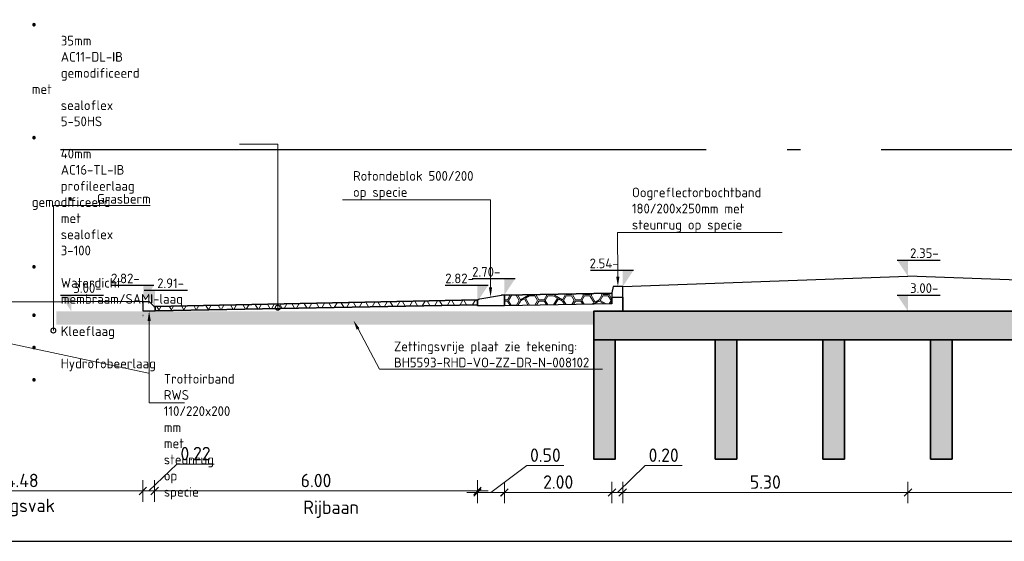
# Model space of a CAD drawing. Header units: millimetres. Extents: x 115999 to 116291, y 477119 to 477297.
# Tile 2 of 45: x 116019 to 116037, y 477121 to 477131. Entities that reach past the tile are written whole.
import ezdxf
from ezdxf import colors
from ezdxf.entities.mleader import LeaderData, LeaderLine
from ezdxf.math import Vec2, Vec3

# ---------------------------------------------------------------- set-up
doc = ezdxf.new("R2010")
doc.units = ezdxf.units.MM
doc.linetypes.add('AL-NAP_LIJN', pattern=[15.25, 12, -1.5, 0.25, -1.5])
doc.layers.get('Defpoints').update_dxf_attribs({"lineweight": 25})
for name, color, linetype, lineweight in [('N-WE-OG-BEBOUWING-GD', 7, 'Continuous', 35), ('N-WE-VH-VERHARDING_ASFALT-AD', 252, 'Continuous', 18), ('N-WE-VH-VERHARDING_ASFALT-G', 252, 'Continuous', 35), ('N-WE-VH-VERHARDING_BASALTVERHARDING-AD', 7, 'Continuous', 18), ('N-WE-VH-VERHARDING_BETON-AD', 252, 'Continuous', 18), ('X-XX-AL-AANPIJLING-M', 7, 'Continuous', 18), ('X-XX-AL-DETAIL1-G', 7, 'Continuous', 18), ('X-XX-AL-DETAIL1-GD', 7, 'Continuous', 25), ('X-XX-AL-NAP-GD', 7, 'AL-NAP_LIJN', 25), ('X-XX-AL-PEILMAAT-SD', 7, 'Continuous', 25), ('X-XX-AL-VERWIJZING-T18', 7, 'Continuous', 18)]:
    doc.layers.add(name, color=color, linetype=linetype, lineweight=lineweight)
doc.styles.add('NLCS-ISO', font='txt')
doc.styles.add('NLCS-ISO-ANNOTATIEF-T18', font='txt', dxfattribs={"height": 1.8})
doc.styles.add('NLCS-ISO-ANNOTATIEF-T25', font='txt', dxfattribs={"height": 2.5})
doc.dimstyles.new('NLCS-ANNOTATIEF-T25-SCHRAP_L2_H1', dxfattribs={"dimtxt": 2.5, "dimasz": 1.4, "dimexe": 2, "dimexo": 2, "dimgap": 0.7, "dimtad": 1, "dimzin": 0, "dimdsep": 46, "dimtxsty": 'NLCS-ISO-ANNOTATIEF-T25', "dimblk": 'OBLIQUE', "dimcen": 0, "dimdle": 2, "dimclrd": 256, "dimclre": 256, "dimclrt": 256, "dimadec": 1, "dimazin": 0, "dimtfac": 1, "dimtdec": 3, "dimtofl": 0, "dimtmove": 0, "dimatfit": 3, "dimldrblk": 'OBLIQUE', "dimfxl": 2, "dimfxlon": 1, "dimtfillclr": 256, "dimtolj": 1, "dimtzin": 0, "dimlwd": -1, "dimlwe": -1, "dimarcsym": 0})

# ---------------------------------------------------------------- blocks, each defined once
blk = doc.blocks.new('_DotSmall')
at = {"color": 0, "linetype": 'ByBlock', "const_width": 0.5}
blk.add_lwpolyline([(-0.0625, 0, 1), (0.0625, 0, 1)], format="xyb", close=True, dxfattribs=at)
blk = doc.blocks.new('_Oblique')
at = {"color": 0, "linetype": 'ByBlock', "lineweight": -2}
blk.add_line((-0.5, -0.5), (0.5, 0.5), dxfattribs=at)
blk = doc.blocks.new('*D59')
at = {"layer": 'Defpoints', "color": 0, "transparency": 16777216}
for p in [(116016.6907881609, 477126.084925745), (116021.1707881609, 477125.8303424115), (116021.1707881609, 477121.9764925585)]:
    blk.add_point(p, dxfattribs=at)
at = {"layer": 'X-XX-AL-AANPIJLING-M', "transparency": 16777216}
for p, q in [((116016.6907881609, 477122.1764925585), (116016.6907881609, 477121.7764925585)), ((116021.1707881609, 477122.1764925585), (116021.1707881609, 477121.7764925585)), ((116016.4907881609, 477121.9764925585), (116021.3707881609, 477121.9764925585))]:
    blk.add_line(p, q, dxfattribs=at)
at = {"layer": 'X-XX-AL-AANPIJLING-M', "transparency": 16777216, "xscale": 0.14, "yscale": 0.14, "zscale": 0.14, "rotation": 180}
blk.add_blockref('_Oblique', (116016.6907881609, 477121.9764925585), dxfattribs=at)
at = {"layer": 'X-XX-AL-AANPIJLING-M', "transparency": 16777216, "xscale": 0.14, "yscale": 0.14, "zscale": 0.14}
blk.add_blockref('_Oblique', (116021.1707881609, 477121.9764925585), dxfattribs=at)
at = {"layer": 'X-XX-AL-AANPIJLING-M', "transparency": 16777216, "insert": (116018.9307881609, 477122.1714925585), "char_height": 0.25, "attachment_point": 5, "style": 'NLCS-ISO-ANNOTATIEF-T25'}
blk.add_mtext('\\A1;4.48', dxfattribs=at)
blk = doc.blocks.new('*D60')
at = {"layer": 'Defpoints', "color": 0, "transparency": 16777216}
for p in [(116021.1712115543, 477125.830765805), (116021.3912115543, 477125.830765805), (116021.3912115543, 477121.9769159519)]:
    blk.add_point(p, dxfattribs=at)
at = {"layer": 'X-XX-AL-AANPIJLING-M', "transparency": 16777216}
for p, q in [((116021.2812115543, 477121.9769159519), (116021.8062115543, 477122.4769159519)), ((116021.8062115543, 477122.4769159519), (116022.4962115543, 477122.4769159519)), ((116021.1712115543, 477122.1769159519), (116021.1712115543, 477121.7769159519)), ((116021.3912115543, 477122.1769159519), (116021.3912115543, 477121.7769159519)), ((116020.9712115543, 477121.9769159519), (116021.5912115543, 477121.9769159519))]:
    blk.add_line(p, q, dxfattribs=at)
at = {"layer": 'X-XX-AL-AANPIJLING-M', "transparency": 16777216, "xscale": 0.14, "yscale": 0.14, "zscale": 0.14, "rotation": 180}
blk.add_blockref('_Oblique', (116021.1712115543, 477121.9769159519), dxfattribs=at)
at = {"layer": 'X-XX-AL-AANPIJLING-M', "transparency": 16777216, "xscale": 0.14, "yscale": 0.14, "zscale": 0.14}
blk.add_blockref('_Oblique', (116021.3912115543, 477121.9769159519), dxfattribs=at)
at = {"layer": 'X-XX-AL-AANPIJLING-M', "transparency": 16777216, "insert": (116022.1512115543, 477122.6719159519), "char_height": 0.25, "attachment_point": 5, "style": 'NLCS-ISO-ANNOTATIEF-T25'}
blk.add_mtext('\\A1;0.22', dxfattribs=at)
blk = doc.blocks.new('SAL-PEILMAAT_INFRACAD_H01-SOD')
blk.add_line((-2, 3), (6, 3))
blk.add_solid([(-2, 3), (0, 3), (0, 0)])
at = {"style": 'NLCS-ISO'}
blk.add_attdef('...', (0.3999999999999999, 3.399999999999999), '', height=1.8, dxfattribs=at)
blk = doc.blocks.new('*D174')
at = {"layer": 'Defpoints', "color": 0, "transparency": 16777216}
for p in [(116035.3900896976, 477126.1776951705), (116040.6900896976, 477126.2089451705), (116035.3900896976, 477121.9473668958)]:
    blk.add_point(p, dxfattribs=at)
at = {"layer": 'X-XX-AL-AANPIJLING-M', "transparency": 16777216}
for p, q in [((116035.3900896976, 477122.1473668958), (116035.3900896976, 477121.7473668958)), ((116040.6900896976, 477122.1473668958), (116040.6900896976, 477121.7473668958)), ((116040.8900896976, 477121.9473668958), (116035.1900896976, 477121.9473668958))]:
    blk.add_line(p, q, dxfattribs=at)
at = {"layer": 'X-XX-AL-AANPIJLING-M', "transparency": 16777216, "xscale": 0.14, "yscale": 0.14, "zscale": 0.14, "rotation": 180}
blk.add_blockref('_Oblique', (116035.3900896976, 477121.9473668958), dxfattribs=at)
at = {"layer": 'X-XX-AL-AANPIJLING-M', "transparency": 16777216, "xscale": 0.14, "yscale": 0.14, "zscale": 0.14}
blk.add_blockref('_Oblique', (116040.6900896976, 477121.9473668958), dxfattribs=at)
at = {"layer": 'X-XX-AL-AANPIJLING-M', "transparency": 16777216, "insert": (116038.0400896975, 477122.1423668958), "char_height": 0.25, "attachment_point": 5, "style": 'NLCS-ISO-ANNOTATIEF-T25'}
blk.add_mtext('\\A1;5.30', dxfattribs=at)
blk = doc.blocks.new('*D209')
at = {"layer": 'Defpoints', "color": 0, "transparency": 16777216}
for p in [(116022.0147999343, 477125.9068190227), (116027.3247999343, 477123.9862703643), (116022.0147999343, 477121.4042462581)]:
    blk.add_point(p, dxfattribs=at)
at = {"layer": 'X-XX-AL-AANPIJLING-M', "transparency": 16777216, "insert": (116024.6697999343, 477121.6367462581), "char_height": 0.25, "attachment_point": 5, "style": 'NLCS-ISO-ANNOTATIEF-T25'}
blk.add_mtext('\\A1;Rijbaan', dxfattribs=at)
blk = doc.blocks.new('_None')
blk = doc.blocks.new('*D210')
at = {"layer": 'Defpoints', "color": 0, "transparency": 16777216}
for p in [(116029.8900896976, 477126.1776951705), (116027.8909693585, 477125.8783175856), (116029.8900896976, 477121.9473668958)]:
    blk.add_point(p, dxfattribs=at)
at = {"layer": 'X-XX-AL-AANPIJLING-M', "transparency": 16777216}
for p, q in [((116027.8909693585, 477122.1473668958), (116027.8909693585, 477121.7473668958)), ((116029.8900896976, 477122.1473668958), (116029.8900896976, 477121.7473668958)), ((116027.6909693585, 477121.9473668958), (116030.0900896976, 477121.9473668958))]:
    blk.add_line(p, q, dxfattribs=at)
at = {"layer": 'X-XX-AL-AANPIJLING-M', "transparency": 16777216, "xscale": 0.14, "yscale": 0.14, "zscale": 0.14, "rotation": 180}
blk.add_blockref('_Oblique', (116027.8909693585, 477121.9473668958), dxfattribs=at)
at = {"layer": 'X-XX-AL-AANPIJLING-M', "transparency": 16777216, "xscale": 0.14, "yscale": 0.14, "zscale": 0.14}
blk.add_blockref('_Oblique', (116029.8900896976, 477121.9473668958), dxfattribs=at)
at = {"layer": 'X-XX-AL-AANPIJLING-M', "transparency": 16777216, "insert": (116028.890529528, 477122.1423668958), "char_height": 0.25, "attachment_point": 5, "style": 'NLCS-ISO-ANNOTATIEF-T25'}
blk.add_mtext('\\A1;2.00', dxfattribs=at)
blk = doc.blocks.new('*D211')
at = {"layer": 'Defpoints', "color": 0, "transparency": 16777216}
for p in [(116029.8900896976, 477126.3289451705), (116030.0900896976, 477126.2089451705), (116030.0900896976, 477121.9473668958)]:
    blk.add_point(p, dxfattribs=at)
at = {"layer": 'X-XX-AL-AANPIJLING-M', "transparency": 16777216}
for p, q in [((116029.9900896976, 477121.9473668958), (116030.5050896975, 477122.4473668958)), ((116030.5050896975, 477122.4473668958), (116031.1950896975, 477122.4473668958)), ((116029.8900896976, 477122.1473668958), (116029.8900896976, 477121.7473668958)), ((116030.0900896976, 477122.1473668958), (116030.0900896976, 477121.7473668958)), ((116029.6900896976, 477121.9473668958), (116030.2900896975, 477121.9473668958))]:
    blk.add_line(p, q, dxfattribs=at)
at = {"layer": 'X-XX-AL-AANPIJLING-M', "transparency": 16777216, "xscale": 0.14, "yscale": 0.14, "zscale": 0.14, "rotation": 180}
blk.add_blockref('_Oblique', (116029.8900896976, 477121.9473668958), dxfattribs=at)
at = {"layer": 'X-XX-AL-AANPIJLING-M', "transparency": 16777216, "xscale": 0.14, "yscale": 0.14, "zscale": 0.14}
blk.add_blockref('_Oblique', (116030.0900896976, 477121.9473668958), dxfattribs=at)
at = {"layer": 'X-XX-AL-AANPIJLING-M', "transparency": 16777216, "insert": (116030.8500896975, 477122.6423668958), "char_height": 0.25, "attachment_point": 5, "style": 'NLCS-ISO-ANNOTATIEF-T25'}
blk.add_mtext('\\A1;0.20', dxfattribs=at)
blk = doc.blocks.new('*D212')
at = {"layer": 'Defpoints', "color": 0, "transparency": 16777216}
for p in [(116027.390513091, 477125.9776951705), (116027.8925961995, 477125.9776951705), (116027.8925961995, 477121.9473668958)]:
    blk.add_point(p, dxfattribs=at)
at = {"layer": 'X-XX-AL-AANPIJLING-M', "transparency": 16777216}
for p, q in [((116027.6415546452, 477121.9473668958), (116028.3075961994, 477122.4473668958)), ((116028.3075961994, 477122.4473668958), (116028.9975961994, 477122.4473668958)), ((116027.390513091, 477122.1473668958), (116027.390513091, 477121.7473668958)), ((116027.8925961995, 477122.1473668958), (116027.8925961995, 477121.7473668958)), ((116027.190513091, 477121.9473668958), (116028.0925961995, 477121.9473668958))]:
    blk.add_line(p, q, dxfattribs=at)
at = {"layer": 'X-XX-AL-AANPIJLING-M', "transparency": 16777216, "xscale": 0.14, "yscale": 0.14, "zscale": 0.14, "rotation": 180}
blk.add_blockref('_Oblique', (116027.390513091, 477121.9473668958), dxfattribs=at)
at = {"layer": 'X-XX-AL-AANPIJLING-M', "transparency": 16777216, "xscale": 0.14, "yscale": 0.14, "zscale": 0.14}
blk.add_blockref('_Oblique', (116027.8925961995, 477121.9473668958), dxfattribs=at)
at = {"layer": 'X-XX-AL-AANPIJLING-M', "transparency": 16777216, "insert": (116028.6525961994, 477122.6423668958), "char_height": 0.25, "attachment_point": 5, "style": 'NLCS-ISO-ANNOTATIEF-T25'}
blk.add_mtext('\\A1;0.50', dxfattribs=at)
blk = doc.blocks.new('*D213')
at = {"layer": 'Defpoints', "color": 0, "transparency": 16777216}
for p in [(116021.1712115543, 477125.8303424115), (116021.3912115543, 477125.8303424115), (116021.3912115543, 477121.9764925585)]:
    blk.add_point(p, dxfattribs=at)
at = {"layer": 'X-XX-AL-AANPIJLING-M', "transparency": 16777216}
for p, q in [((116021.2812115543, 477121.9764925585), (116021.8062115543, 477122.4764925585)), ((116021.8062115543, 477122.4764925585), (116022.4962115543, 477122.4764925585)), ((116021.1712115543, 477122.1764925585), (116021.1712115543, 477121.7764925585)), ((116021.3912115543, 477122.1764925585), (116021.3912115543, 477121.7764925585)), ((116020.9712115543, 477121.9764925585), (116021.5912115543, 477121.9764925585))]:
    blk.add_line(p, q, dxfattribs=at)
at = {"layer": 'X-XX-AL-AANPIJLING-M', "transparency": 16777216, "xscale": 0.14, "yscale": 0.14, "zscale": 0.14, "rotation": 180}
blk.add_blockref('_Oblique', (116021.1712115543, 477121.9764925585), dxfattribs=at)
at = {"layer": 'X-XX-AL-AANPIJLING-M', "transparency": 16777216, "xscale": 0.14, "yscale": 0.14, "zscale": 0.14}
blk.add_blockref('_Oblique', (116021.3912115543, 477121.9764925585), dxfattribs=at)
at = {"layer": 'X-XX-AL-AANPIJLING-M', "transparency": 16777216, "insert": (116022.1512115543, 477122.6714925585), "char_height": 0.25, "attachment_point": 5, "style": 'NLCS-ISO-ANNOTATIEF-T25'}
blk.add_mtext('\\A1;0.22', dxfattribs=at)
blk = doc.blocks.new('*D214')
at = {"layer": 'Defpoints', "color": 0, "transparency": 16777216}
for p in [(116021.3912115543, 477125.9074432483), (116027.390513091, 477125.7854354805), (116027.390513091, 477121.9764925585)]:
    blk.add_point(p, dxfattribs=at)
at = {"layer": 'X-XX-AL-AANPIJLING-M', "transparency": 16777216}
for p, q in [((116021.3912115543, 477122.1764925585), (116021.3912115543, 477121.7764925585)), ((116027.390513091, 477122.1764925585), (116027.390513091, 477121.7764925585)), ((116021.1912115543, 477121.9764925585), (116027.590513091, 477121.9764925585))]:
    blk.add_line(p, q, dxfattribs=at)
at = {"layer": 'X-XX-AL-AANPIJLING-M', "transparency": 16777216, "xscale": 0.14, "yscale": 0.14, "zscale": 0.14, "rotation": 180}
blk.add_blockref('_Oblique', (116021.3912115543, 477121.9764925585), dxfattribs=at)
at = {"layer": 'X-XX-AL-AANPIJLING-M', "transparency": 16777216, "xscale": 0.14, "yscale": 0.14, "zscale": 0.14}
blk.add_blockref('_Oblique', (116027.390513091, 477121.9764925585), dxfattribs=at)
at = {"layer": 'X-XX-AL-AANPIJLING-M', "transparency": 16777216, "insert": (116024.3908623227, 477122.1714925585), "char_height": 0.25, "attachment_point": 5, "style": 'NLCS-ISO-ANNOTATIEF-T25'}
blk.add_mtext('\\A1;6.00', dxfattribs=at)
blk = doc.blocks.new('*D215')
at = {"layer": 'Defpoints', "color": 0, "transparency": 16777216}
for p in [(116030.0900896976, 477126.2089451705), (116035.3900896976, 477126.1776951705), (116035.3900896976, 477121.9473668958)]:
    blk.add_point(p, dxfattribs=at)
at = {"layer": 'X-XX-AL-AANPIJLING-M', "transparency": 16777216}
for p, q in [((116030.0900896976, 477122.1473668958), (116030.0900896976, 477121.7473668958)), ((116035.3900896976, 477122.1473668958), (116035.3900896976, 477121.7473668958)), ((116029.8900896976, 477121.9473668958), (116035.5900896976, 477121.9473668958))]:
    blk.add_line(p, q, dxfattribs=at)
at = {"layer": 'X-XX-AL-AANPIJLING-M', "transparency": 16777216, "xscale": 0.14, "yscale": 0.14, "zscale": 0.14, "rotation": 180}
blk.add_blockref('_Oblique', (116030.0900896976, 477121.9473668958), dxfattribs=at)
at = {"layer": 'X-XX-AL-AANPIJLING-M', "transparency": 16777216, "xscale": 0.14, "yscale": 0.14, "zscale": 0.14}
blk.add_blockref('_Oblique', (116035.3900896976, 477121.9473668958), dxfattribs=at)
at = {"layer": 'X-XX-AL-AANPIJLING-M', "transparency": 16777216, "insert": (116032.7400896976, 477122.1423668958), "char_height": 0.25, "attachment_point": 5, "style": 'NLCS-ISO-ANNOTATIEF-T25'}
blk.add_mtext('\\A1;5.30', dxfattribs=at)
blk = doc.blocks.new('*D216')
at = {"layer": 'Defpoints', "color": 0, "transparency": 16777216}
for p in [(116021.0943167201, 477125.9402984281), (116015.7843167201, 477124.0197497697), (116021.0943167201, 477121.4377256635)]:
    blk.add_point(p, dxfattribs=at)
at = {"layer": 'X-XX-AL-AANPIJLING-M', "transparency": 16777216, "insert": (116018.4393167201, 477121.6702256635), "char_height": 0.25, "attachment_point": 5, "style": 'NLCS-ISO-ANNOTATIEF-T25'}
blk.add_mtext('\\A1;Beplantingsvak', dxfattribs=at)

msp = doc.modelspace()

# ---------------------------------------------------------------- hatches: boundary and pattern name
at = {"layer": 'N-WE-VH-VERHARDING_ASFALT-AD'}
h = msp.add_hatch(dxfattribs=at)
h.set_pattern_fill('AVH-ASFALT', color=256, scale=0.2, pattern_type=2)
h.set_pattern_definition([(59.99999999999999, (116029.20686078, 477120.3420323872), (-0.1732050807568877, 0.1), []), (120, (116029.20686078, 477120.3420323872), (-0.1732050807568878, -0.09999999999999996), [])])
h.paths.add_polyline_path([(116021.3925821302, 477125.3227157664), (116027.3925175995, 477125.4412772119), (116027.3907881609, 477125.5278282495), (116021.3925821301, 477125.4078511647)])
at = {"layer": 'N-WE-VH-VERHARDING_BASALTVERHARDING-AD'}
h = msp.add_hatch(dxfattribs=at)
h.set_pattern_fill('AVH-BASALT-SO', color=256, pattern_type=2)
h.set_pattern_definition([(120, (116030.3824956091, 477120.6994728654), (-0.3407668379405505, 0.1967454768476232), [0.1, -1.26306]), (300.0000000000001, (116030.3528756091, 477120.7978428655), (0.3407668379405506, -0.1967454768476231), [0.1, -1.26306]), (329.9999999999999, (116030.8436456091, 477120.4909628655), (0.3407650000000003, 0.5902222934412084), [0.08660000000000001, -0.02354, 0.08660000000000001, -0.19674]), (150, (116031.0140256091, 477120.4161228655), (-0.340765, -0.5902222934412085), [0.17321, -0.22028]), (120, (116031.0640256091, 477120.5027328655), (-0.1703809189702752, 0.09836840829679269), [0.1, -1.26306]), (300.0000000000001, (116031.0344056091, 477120.6011028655), (0.1703809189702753, -0.09836840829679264), [0.1, -1.26306]), (0, (116029.3805856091, 477120.5145028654), (1.0223, 0.19674), [0.1, -0.58153, 0.1, -1.94459]), (0, (116029.3805856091, 477120.4909628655), (1.0223, 0.19674), [0.1, -0.58153, 0.1, -1.94459]), (0, (116029.7213456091, 477120.3177528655), (1.0223, 0.19674), [0.1, -2.62612]), (0, (116029.7213456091, 477120.2942228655), (1.0223, 0.19674), [0.1, -2.62612]), (0, (116029.8917356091, 477120.4161228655), (0.17038, -0.09837000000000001), [0.1, -1.26306]), (0, (116029.8917356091, 477120.3925928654), (0.17038, -0.09837000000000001), [0.1, -1.26306]), (59.99999999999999, (116030.5028756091, 477120.7112428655), (0.1703831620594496, 0.6885922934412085), [0.1, -0.58153]), (240, (116030.5732656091, 477120.7860728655), (-0.1703831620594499, -0.6885922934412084), [0.1, -0.58153]), (59.99999999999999, (116029.6713456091, 477120.6011028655), (-0.5111423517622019, 0.6885954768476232), [0.15, -0.19077]), (59.99999999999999, (116029.6509656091, 477120.6128728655), (-0.5111423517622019, 0.6885954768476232), [0.15, -0.19077]), (59.99999999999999, (116030.1621156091, 477120.7112428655), (-0.3407623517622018, 0.9837022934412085), [0.15, -0.19077, 0.1, -0.24077]), (59.99999999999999, (116030.1824956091, 477120.6994728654), (-0.3407623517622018, 0.9837022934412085), [0.15, -0.19077, 0.1, -0.24077]), (0, (116030.0621156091, 477120.7112428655), (1.0223, 0.19674), [0.1, -1.26306]), (0, (116030.0621156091, 477120.6877028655), (1.0223, 0.19674), [0.1, -1.26306]), (300.0000000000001, (116030.1824956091, 477120.6994728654), (0.3407668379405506, -0.1967454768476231), [0.1, -1.26306]), (120, (116030.2121156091, 477120.6011028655), (-0.3407668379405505, 0.1967454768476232), [0.1, -1.26306]), (240, (116029.8917356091, 477120.5893328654), (0.1703786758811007, -0.4918554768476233), [0.1, -0.58153]), (59.99999999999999, (116029.8213456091, 477120.5145028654), (-0.1703786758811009, 0.4918554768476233), [0.1, -0.58153]), (300.0000000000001, (116030.1824956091, 477121.2896928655), (-0.3407681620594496, 0.9837077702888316), [0.1, -2.28536, 0.1, -0.24077]), (120, (116030.2121156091, 477121.1913228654), (0.3407681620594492, -0.9837077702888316), [0.1, -0.24077, 0.1, -2.28536]), (59.99999999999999, (116030.3324956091, 477120.4161228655), (-0.3407623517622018, 0.9837022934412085), [0.1, -0.58153]), (240, (116030.4028756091, 477120.4909628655), (0.3407623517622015, -0.9837022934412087), [0.1, -0.58153]), (120, (116030.2371156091, 477120.3610628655), (0.3407681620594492, -0.9837077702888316), [0.15, -0.24077, 0.15, -2.18536]), (120, (116030.2574956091, 477120.3728228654), (0.3407681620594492, -0.9837077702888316), [0.15, -0.24077, 0.15, -2.18536]), (240, (116029.8917356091, 477120.7860728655), (-1.324118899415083e-06, -0.7869622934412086), [0.1, -0.58153]), (59.99999999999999, (116029.8213456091, 477120.7112428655), (1.32411889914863e-06, 0.7869622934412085), [0.1, -0.58153]), (120, (116030.0417356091, 477120.5027328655), (0.3407681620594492, -0.9837077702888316), [0.15, -2.57612]), (120, (116030.0621156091, 477120.5145028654), (0.3407681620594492, -0.9837077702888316), [0.15, -2.57612]), (29.99999999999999, (116030.1621156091, 477120.3177528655), (0.3407605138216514, 0.5902254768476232), [0.08660000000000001, -1.48732]), (29.99999999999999, (116030.2574956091, 477120.3728228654), (0.3407605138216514, 0.5902254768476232), [0.08660000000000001, -1.48732]), (29.99999999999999, (116030.1824956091, 477120.3059928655), (0.3407605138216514, 0.5902254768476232), [0.17321, -1.40072]), (29.99999999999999, (116030.5732656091, 477120.4161228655), (0.3407605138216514, 0.5902254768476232), [0.17321, -1.40072]), (29.99999999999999, (116030.5732656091, 477120.3925928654), (0.3407605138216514, 0.5902254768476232), [0.08660000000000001, -1.48732]), (29.99999999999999, (116030.6686456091, 477120.4476628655), (0.3407605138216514, 0.5902254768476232), [0.08660000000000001, -1.48732]), (150, (116030.4074956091, 477120.3492928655), (-0.340765, -0.5902222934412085), [0.08660000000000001, -0.70036]), (150, (116030.5028756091, 477120.2942228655), (-0.340765, -0.5902222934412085), [0.08660000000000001, -0.70036]), (150, (116030.5028756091, 477120.3177528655), (-0.340765, -0.5902222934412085), [0.17321, -0.6137600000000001]), (0, (116030.2324956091, 477120.6128728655), (1.0223, 0.19674), [0.1, -2.62612]), (0, (116030.2324956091, 477120.5893328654), (1.0223, 0.19674), [0.1, -2.62612]), (29.99999999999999, (116029.8917356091, 477120.6128728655), (0.3407605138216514, 0.5902254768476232), [0.17321, -1.40072]), (29.99999999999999, (116029.8917356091, 477120.5893328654), (0.3407605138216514, 0.5902254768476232), [0.08660000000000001, -1.48732]), (29.99999999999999, (116029.9871156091, 477120.6444028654), (0.3407605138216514, 0.5902254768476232), [0.08660000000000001, -1.48732])])
h.paths.add_polyline_path([(116027.8909693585, 477125.6191655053), (116029.8900896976, 477125.6580484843), (116029.8895961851, 477125.5482907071), (116029.8900896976, 477125.4580837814), (116027.8930524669, 477125.4191655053), (116027.8909693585, 477125.4191655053)])
at = {"layer": 'N-WE-VH-VERHARDING_BETON-AD', "transparency": 33554508}
h = msp.add_hatch(color=256, dxfattribs=at)
h.dxf.hatch_style = 1
h.paths.add_polyline_path([(116029.5502997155, 477125.3185899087), (116019.5617639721, 477125.3185899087), (116019.5617639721, 477125.0685899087), (116029.5502997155, 477125.0685899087)])
h = msp.add_hatch(color=256, dxfattribs=at)
h.dxf.hatch_style = 1
h.paths.add_polyline_path([(116046.8902195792, 477125.3185899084), (116029.5507664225, 477125.3185899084), (116029.5507664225, 477124.7885899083), (116029.9507664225, 477124.7885899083), (116046.8902195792, 477124.7885899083)])
h.paths.add_polyline_path([(116034.2094513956, 477124.7885899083), (116033.8094513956, 477124.7885899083), (116033.8094513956, 477122.5685899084), (116034.2094513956, 477122.5685899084)])
h.paths.add_polyline_path([(116032.2094513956, 477124.7885899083), (116031.8094513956, 477124.7885899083), (116031.8094513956, 477122.5685899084), (116032.2094513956, 477122.5685899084)])
h.paths.add_polyline_path([(116029.9507664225, 477124.7885899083), (116029.5507664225, 477124.7885899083), (116029.5507664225, 477122.5685899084), (116029.9507664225, 477122.5685899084)])
h.paths.add_polyline_path([(116036.2094513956, 477124.7885899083), (116035.8094513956, 477124.7885899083), (116035.8094513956, 477122.5685899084), (116036.2094513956, 477122.5685899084)])
h.paths.add_polyline_path([(116038.2094513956, 477124.7885899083), (116037.8094513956, 477124.7885899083), (116037.8094513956, 477122.5685899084), (116038.2094513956, 477122.5685899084)])
h.paths.add_polyline_path([(116040.2094513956, 477124.7885899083), (116039.8094513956, 477124.7885899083), (116039.8094513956, 477122.5685899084), (116040.2094513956, 477122.5685899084)])
h.paths.add_polyline_path([(116042.2094513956, 477124.7885899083), (116041.8094513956, 477124.7885899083), (116041.8094513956, 477122.5685899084), (116042.2094513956, 477122.5685899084)])
h.paths.add_polyline_path([(116044.2094513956, 477124.7885899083), (116043.8094513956, 477124.7885899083), (116043.8094513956, 477122.5685899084), (116044.2094513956, 477122.5685899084)])
h.paths.add_polyline_path([(116046.8902195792, 477124.7885899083), (116046.4902195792, 477124.7885899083), (116046.4902195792, 477122.5685899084), (116046.8902195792, 477122.5685899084)])

# ---------------------------------------------------------------- linework, layer by layer
at = {"layer": 'N-WE-OG-BEBOUWING-GD'}
msp.add_lwpolyline([(116027.3908525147, 477125.4999289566), (116027.3900075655, 477125.4249337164)], dxfattribs=at)
for points in [[(116032.2094513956, 477124.7885899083), (116031.8094513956, 477124.7885899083), (116031.8094513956, 477122.5685899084), (116032.2094513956, 477122.5685899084), (116032.2094513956, 477124.7885899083)], [(116034.2094513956, 477124.7885899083), (116033.8094513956, 477124.7885899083), (116033.8094513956, 477122.5685899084), (116034.2094513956, 477122.5685899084), (116034.2094513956, 477124.7885899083)], [(116036.2094513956, 477124.7885899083), (116035.8094513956, 477124.7885899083), (116035.8094513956, 477122.5685899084), (116036.2094513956, 477122.5685899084), (116036.2094513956, 477124.7885899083)]]:
    msp.add_lwpolyline(points, close=True, dxfattribs=at)
at = {"layer": 'N-WE-VH-VERHARDING_ASFALT-G'}
msp.add_lwpolyline([(116027.3907881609, 477125.5278282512), (116027.39240411, 477125.4396936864), (116021.3992538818, 477125.3228476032), (116021.3992538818, 477125.4079970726)], close=True, dxfattribs=at)
for points in [[(116030.0900896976, 477125.5780484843), (116030.0900896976, 477125.3185899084)], [(116021.1792538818, 477125.2368949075), (116021.1725828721, 477125.2368949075)], [(116021.399341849, 477125.4079091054), (116021.379341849, 477125.4079091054)]]:
    msp.add_lwpolyline(points, dxfattribs=at)
at = {"layer": 'N-WE-VH-VERHARDING_BASALTVERHARDING-AD'}
msp.add_lwpolyline([(116027.8909693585, 477125.6204849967), (116029.8900896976, 477125.6580484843)], dxfattribs=at)
at = {"layer": 'X-XX-AL-DETAIL1-G'}
msp.add_lwpolyline([(116027.8947266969, 477125.6102140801), (116029.8900896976, 477125.6477069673)], dxfattribs=at)
at = {"layer": 'X-XX-AL-DETAIL1-GD', "flags": 128}
for points in [[(116030.0900896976, 477125.7780484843), (116035.3900896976, 477125.9677422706)], [(116040.6900896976, 477125.7780484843), (116035.3900896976, 477125.9677422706)], [(116021.1792538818, 477125.4979970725), (116016.6907881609, 477125.4777177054)], [(116021.399341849, 477125.4079091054), (116027.3907881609, 477125.5278282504)], [(116009.7417966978, 477121.0409240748), (116064.7762166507, 477121.0409240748)]]:
    msp.add_lwpolyline(points, dxfattribs=at)
for points in [[(116029.8900896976, 477125.6580484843), (116029.8900896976, 477125.5780484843), (116030.0900896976, 477125.5780484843), (116030.0900896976, 477125.7780484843), (116029.9100896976, 477125.7780484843)], [(116021.3992538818, 477125.3185899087), (116021.1792538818, 477125.3185899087), (116021.1792538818, 477125.4979970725), (116021.2892538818, 477125.4979970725), (116021.3992538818, 477125.3879970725)]]:
    msp.add_lwpolyline(points, close=True, dxfattribs=at)
at = {"layer": 'X-XX-AL-DETAIL1-GD'}
msp.add_lwpolyline([(116027.3900896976, 477125.4204849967), (116027.3900896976, 477125.4985899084, -0.3635720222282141), (116027.4313380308, 477125.5478180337), (116027.8357479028, 477125.6197131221, -0.04401329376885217), (116027.8444995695, 477125.6204849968), (116027.8900896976, 477125.6204849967), (116027.8900896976, 477125.4204849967), (116027.3900896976, 477125.4204849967)], format="xyb", dxfattribs=at)
msp.add_lwpolyline([(116027.8909693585, 477125.6191655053), (116029.8900896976, 477125.6580484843), (116029.8895961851, 477125.5482907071), (116029.8900896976, 477125.4580837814), (116027.8930524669, 477125.4191655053), (116027.8909693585, 477125.4191655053)], close=True, dxfattribs=at)
at = {"layer": 'X-XX-AL-NAP-GD'}
msp.add_lwpolyline([(116062.1431881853, 477128.3185899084), (116009.6478495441, 477128.3185899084)], dxfattribs=at)
at = {"layer": 'X-XX-AL-VERWIJZING-T18'}
msp.add_lwpolyline([(116016.748884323, 477125.1363091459), (116021.2772370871, 477124.1687099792)], dxfattribs=at)

# ---------------------------------------------------------------- block references
at = {"layer": 'X-XX-AL-PEILMAAT-SD', "xscale": 0.1, "yscale": 0.1, "zscale": 0.1}
for p, values in [((116035.3900896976, 477125.9677422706), {'...': '2.35-'}), ((116019.8413983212, 477125.3185899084), {'...': '3.00-'}), ((116021.399341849, 477125.4079091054), {'...': '2.91-'}), ((116035.3900896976, 477125.3185899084), {'...': '3.00-'})]:
    msp.add_blockref('SAL-PEILMAAT_INFRACAD_H01-SOD', p, dxfattribs=at).add_auto_attribs(values)
at = {"layer": 'X-XX-AL-PEILMAAT-SD'}
ref = msp.add_blockref('SAL-PEILMAAT_INFRACAD_H01-SOD', (116027.8898954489, 477125.6204648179), dxfattribs=dict(at, xscale=-0.1, yscale=0.1, zscale=0.1))
ref.add_attrib('...', '2.70-', (116027.2918954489, 477125.9604648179), dxfattribs={"layer": '0', "height": 0.18, "style": 'NLCS-ISO'})
ref = msp.add_blockref('SAL-PEILMAAT_INFRACAD_H01-SOD', (116030.0900896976, 477125.7780484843), dxfattribs=dict(at, xscale=-0.1, yscale=0.1, zscale=0.1))
ref.add_attrib('...', '2.54-', (116029.4740896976, 477126.1180484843), dxfattribs={"layer": '0', "height": 0.18, "style": 'NLCS-ISO'})
ref = msp.add_blockref('SAL-PEILMAAT_INFRACAD_H01-SOD', (116021.179341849, 477125.4979960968), dxfattribs=dict(at, xscale=-0.1, yscale=0.1, zscale=0.1))
ref.add_attrib('...', '2.82-', (116020.581341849, 477125.8379960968), dxfattribs={"layer": '0', "height": 0.18, "style": 'NLCS-ISO'})
ref = msp.add_blockref('SAL-PEILMAAT_INFRACAD_H01-SOD', (116027.3899598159, 477125.4985899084), dxfattribs=dict(at, xscale=-0.1, yscale=0.1, zscale=0.1))
ref.add_attrib('...', '2.82-', (116026.7919598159, 477125.8385899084), dxfattribs={"layer": '0', "height": 0.18, "style": 'NLCS-ISO'})

# ---------------------------------------------------------------- dimensions: what is measured, and where the dimension line sits
at = {"layer": 'X-XX-AL-AANPIJLING-M'}
for base, p1, p2, angle, picture, middle in [((116030.0900896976, 477121.9473668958), (116029.8900896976, 477126.3289451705), (116030.0900896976, 477126.2089451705), 7.156248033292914e-15, '*D211', (116030.5750896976, 477122.4473668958)), ((116027.8925961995, 477121.9473668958), (116027.390513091, 477125.9776951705), (116027.8925961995, 477125.9776951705), 7.156248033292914e-15, '*D212', (116028.3775961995, 477122.4473668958)), ((116021.3912115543, 477121.9764925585), (116021.1712115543, 477125.8303424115), (116021.3912115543, 477125.8303424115), 6.361109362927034e-15, '*D213', (116021.8762115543, 477122.4764925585))]:
    dim = msp.add_linear_dim(base=base, p1=p1, p2=p2, angle=angle, dimstyle='NLCS-ANNOTATIEF-T25-SCHRAP_L2_H1', override={"dimtmove": 1}, dxfattribs=at)
    dim.commit()
    dim.dimension.update_dxf_attribs({"geometry": picture, "text_midpoint": middle, "dimtype": 160})
for base, p1, p2, angle, picture, middle in [((116029.8900896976, 477121.9473668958), (116027.8909693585, 477125.8783175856), (116029.8900896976, 477126.1776951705), 7.156248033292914e-15, '*D210', (116028.890529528, 477122.1423668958)), ((116035.3900896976, 477121.9473668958), (116030.0900896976, 477126.2089451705), (116035.3900896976, 477126.1776951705), 6.361109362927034e-15, '*D215', (116032.7400896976, 477122.1423668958)), ((116035.3900896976, 477121.9473668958), (116040.6900896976, 477126.2089451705), (116035.3900896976, 477126.1776951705), 180, '*D174', (116038.0400896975, 477122.1423668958)), ((116027.390513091, 477121.9764925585), (116021.3912115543, 477125.9074432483), (116027.390513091, 477125.7854354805), 6.361109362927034e-15, '*D214', (116024.3908623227, 477122.1714925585))]:
    dim = msp.add_linear_dim(base=base, p1=p1, p2=p2, angle=angle, dimstyle='NLCS-ANNOTATIEF-T25-SCHRAP_L2_H1', dxfattribs=at)
    dim.commit()
    dim.dimension.update_dxf_attribs({"geometry": picture, "text_midpoint": middle})
dim = msp.add_linear_dim(base=(116021.1707881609, 477121.9764925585), p1=(116016.6907881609, 477126.084925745), p2=(116021.1707881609, 477125.8303424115), dimstyle='NLCS-ANNOTATIEF-T25-SCHRAP_L2_H1', dxfattribs=at)
dim.commit()
dim.dimension.update_dxf_attribs({"geometry": '*D59', "text_midpoint": (116018.9307881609, 477122.1714925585)})
dim = msp.add_linear_dim(base=(116021.0943167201, 477121.4377256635), p1=(116015.7843167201, 477124.0197497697), p2=(116021.0943167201, 477125.9402984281), text='Beplantingsvak', dimstyle='NLCS-ANNOTATIEF-T25-SCHRAP_L2_H1', override={"dimblk1": 'None', "dimblk2": 'None', "dimsah": 1, "dimse1": 1, "dimse2": 1, "dimsd1": 1, "dimsd2": 1}, dxfattribs=at)
dim.commit()
dim.dimension.update_dxf_attribs({"geometry": '*D216', "text_midpoint": (116018.4393167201, 477121.6702256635)})
dim = msp.add_linear_dim(base=(116021.3912115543, 477121.9769159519), p1=(116021.1712115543, 477125.830765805), p2=(116021.3912115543, 477125.830765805), dimstyle='NLCS-ANNOTATIEF-T25-SCHRAP_L2_H1', override={"dimtmove": 1}, dxfattribs=at)
dim.commit()
dim.dimension.update_dxf_attribs({"geometry": '*D60', "text_midpoint": (116021.8762115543, 477122.4769159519), "dimtype": 160})
dim = msp.add_linear_dim(base=(116022.0147999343, 477121.4042462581), p1=(116027.3247999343, 477123.9862703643), p2=(116022.0147999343, 477125.9068190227), angle=180, text='Rijbaan', dimstyle='NLCS-ANNOTATIEF-T25-SCHRAP_L2_H1', override={"dimblk1": 'None', "dimblk2": 'None', "dimsah": 1, "dimse1": 1, "dimse2": 1, "dimsd1": 1, "dimsd2": 1}, dxfattribs=at)
dim.commit()
dim.dimension.update_dxf_attribs({"geometry": '*D209', "text_midpoint": (116024.6697999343, 477121.6367462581)})

# ---------------------------------------------------------------- leaders
at = {"layer": 'X-XX-AL-VERWIJZING-T18'}
ml = msp.add_multileader_mtext('Standard', dxfattribs=at)
ml.set_content('\\A1;\\pxi-3,l3,t3;{\\fSymbol|b0|i0|c2|p18;·^I}35mm AC11-DL-IB gemodificeerd\\P^Imet sealoflex 5-50HS\\P{\\fSymbol|b0|i0|c2|p18;·^I}40mm AC16-TL-IB profileerlaag\\P^Igemodificeerd met sealoflex 3-100\\P{\\fSymbol|b0|i0|c2|p18;·^I}Waterdicht membraam/SAMI-laag\\P{\\fSymbol|b0|i0|c2|p18;·^I}Kleeflaag\\P{\\fSymbol|b0|i0|c2|p18;·^I}Hydrofobeerlaag\\P{\\fSymbol|b0|i0|c2|p18;·^I}', color=256, style='NLCS-ISO-ANNOTATIEF-T18')
ml.set_leader_properties(color=256, linetype='ByLayer', lineweight=-1)
ml.set_arrow_properties(name='DOTSMALL')
ml.build(insert=Vec2(0, 0))
ml.multileader.update_dxf_attribs({"text_left_attachment_type": 5, "text_right_attachment_type": 5, "dogleg_length": 1.8, "arrow_head_size": 0.18, "scale": 0.1})
ctx = ml.context
ctx.base_point, ctx.scale, ctx.char_height, ctx.arrow_head_size, ctx.landing_gap_size, ctx.plane_origin = Vec3(116019.0172835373, 477128.4220299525), 0.1, 0.18, 0.18, 0.09000000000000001, Vec3(116023.6806344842, 477126.4489487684)
ctx.left_attachment, ctx.right_attachment = 5, 5
notes = []
notes.append((ctx, [(0, (1, 1, 0), (116023.6792835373, 477128.4220299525), (-1, 0), 0.18, [(3, [(116023.6792835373, 477125.3840568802), (116023.6792835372, 477125.3840568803), (116023.6792835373, 477125.3840568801)], 0, [])])]))
ctx.mtext.insert, ctx.mtext.width, ctx.mtext.flow_direction = Vec3(116019.1072835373, 477130.7380299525), 4.366370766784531, 5
ml = msp.add_multileader_mtext('Standard', dxfattribs=at)
ml.set_content('\\A1;Rotondeblok 500/200^Jop specie', color=256, style='NLCS-ISO-ANNOTATIEF-T18')
ml.set_leader_properties(color=256, linetype='ByLayer', lineweight=-1)
ml.build(insert=Vec2(0, 0))
ml.multileader.update_dxf_attribs({"text_left_attachment_type": 5, "text_right_attachment_type": 5, "dogleg_length": 1.8, "arrow_head_size": 0.18, "scale": 0.1})
ctx = ml.context
ctx.base_point, ctx.scale, ctx.char_height, ctx.arrow_head_size, ctx.landing_gap_size, ctx.plane_origin = Vec3(116024.9875429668, 477127.3901567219), 0.1, 0.18, 0.18, 0.09000000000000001, Vec3(116027.6348939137, 477126.1282367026)
ctx.left_attachment, ctx.right_attachment = 5, 5
notes.append((ctx, [(0, (1, 1, 0), (116027.6335429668, 477127.3901567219), (-1, 0), 0.18, [(0, [(116027.6335429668, 477125.5837655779)], 0, [])])]))
ctx.mtext.insert, ctx.mtext.flow_direction = Vec3(116025.0775429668, 477127.9241567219), 5
at = {"layer": 'X-XX-AL-VERWIJZING-T18', "color": 7}
ml = msp.add_multileader_mtext('Standard', dxfattribs=at)
ml.set_content('Oogreflectorbochtband ^J180/200x250mm met ^Jsteunrug op specie', color=7, style='NLCS-ISO-ANNOTATIEF-T18')
ml.set_leader_properties(color=256, linetype='ByLayer', lineweight=-1)
ml.build(insert=Vec2(0, 0))
ml.multileader.update_dxf_attribs({"text_left_attachment_type": 5, "text_right_attachment_type": 5, "dogleg_length": 1.8, "arrow_head_size": 0.18, "scale": 0.1})
ctx = ml.context
ctx.base_point, ctx.scale, ctx.char_height, ctx.arrow_head_size, ctx.landing_gap_size, ctx.plane_origin = Vec3(116030.1700896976, 477126.783228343), 0.1, 0.18, 0.18, 0.09000000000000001, Vec3(116029.9887387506, 477129.5092777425)
ctx.left_attachment, ctx.right_attachment = 5, 5
notes.append((ctx, [(0, (1, 1, 0), (116029.9900896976, 477126.783228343), (1, 0), 0.18, [(0, [(116030.0000896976, 477125.7780484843)], 0, [])])]))
ctx.mtext.insert, ctx.mtext.flow_direction = Vec3(116030.2600896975, 477127.617228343), 5
at = {"layer": 'X-XX-AL-VERWIJZING-T18'}
ml = msp.add_multileader_mtext('Standard', dxfattribs=at)
ml.set_content('\\pxi-3,l3,t3;{\\fSymbol|b0|i0|c2|p18;·^I}Grasberm', color=256, style='NLCS-ISO-ANNOTATIEF-T18')
ml.set_leader_properties(color=256, linetype='ByLayer', lineweight=-1)
ml.set_arrow_properties(name='DOTSMALL')
ml.build(insert=Vec2(0, 0))
ml.multileader.update_dxf_attribs({"text_left_attachment_type": 5, "text_right_attachment_type": 5, "dogleg_length": 1.8, "arrow_head_size": 0.18, "scale": 0.1})
ctx = ml.context
ctx.base_point, ctx.scale, ctx.char_height, ctx.arrow_head_size, ctx.landing_gap_size, ctx.plane_origin = Vec3(116019.6892311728, 477127.2821755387), 0.1, 0.18, 0.18, 0.09000000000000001, Vec3(116019.5078802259, 477125.2023804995)
ctx.left_attachment, ctx.right_attachment = 5, 5
notes.append((ctx, [(0, (1, 1, 0), (116019.5092311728, 477127.2821755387), (1, 0), 0.18, [(1, [(116019.5092311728, 477124.9598975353)], 0, [])])]))
ctx.mtext.insert, ctx.mtext.flow_direction = Vec3(116019.7792311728, 477127.4981755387), 5
ml = msp.add_multileader_mtext('Standard', dxfattribs=at)
ml.set_content('Trottoirband RWS 110/220x200 mm\\Pmet steunrug op specie', color=256, style='NLCS-ISO-ANNOTATIEF-T18')
ml.set_leader_properties(color=256, linetype='ByLayer', lineweight=-1)
ml.build(insert=Vec2(0, 0))
ml.multileader.update_dxf_attribs({"text_left_attachment_type": 5, "text_right_attachment_type": 5, "dogleg_length": 1.8, "arrow_head_size": 0.18, "scale": 0.1})
ctx = ml.context
ctx.base_point, ctx.scale, ctx.char_height, ctx.arrow_head_size, ctx.landing_gap_size, ctx.plane_origin = Vec3(116021.4721074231, 477123.6182936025), 0.1, 0.18, 0.18, 0.09000000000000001, Vec3(116021.2934583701, 477126.2666145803)
ctx.left_attachment, ctx.right_attachment = 5, 5
notes.append((ctx, [(1, (1, 1, 0), (116021.2921074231, 477123.6182936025), (1, 0), 0.18, [(0, [(116021.2892538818, 477125.3185899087)], 0, [])])]))
ctx.mtext.insert, ctx.mtext.width, ctx.mtext.flow_direction = Vec3(116021.5621074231, 477124.1522936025), 3.798, 5
for ctx, leaders in notes:
    for number, flags, end, landing, length, lines in leaders:
        leader = LeaderData()
        leader.index, (leader.has_last_leader_line, leader.has_dogleg_vector, leader.attachment_direction) = number, flags
        leader.last_leader_point, leader.dogleg_vector, leader.dogleg_length = Vec3(end), Vec3(landing), length
        for number, points, colour, breaks in lines:
            line = LeaderLine()
            line.index, line.vertices, line.color, line.breaks = number, Vec3.list(points), colors.encode_raw_color(colour), breaks
            leader.lines.append(line)
        ctx.leaders.append(leader)

# ---------------------------------------------------------------- next in the draw order: leaders
ml = msp.add_multileader_mtext('Standard', dxfattribs=at)
ml.set_content('Zettingsvrije plaat zie tekening: \\PBH5593-RHD-VO-ZZ-DR-N-008102', color=256, style='NLCS-ISO-ANNOTATIEF-T18')
ml.set_leader_properties(color=256, linetype='ByLayer', lineweight=-1)
ml.build(insert=Vec2(0, 0))
ml.multileader.update_dxf_attribs({"text_left_attachment_type": 5, "text_right_attachment_type": 5, "dogleg_length": 1.8, "arrow_head_size": 0.18, "scale": 0.1})
ctx = ml.context
ctx.base_point, ctx.scale, ctx.char_height, ctx.arrow_head_size, ctx.landing_gap_size, ctx.plane_origin = Vec3(116025.7485366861, 477124.2388033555), 0.1, 0.18, 0.18, 0.09000000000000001, Vec3(116024.4884909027, 477123.3640320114)
ctx.left_attachment, ctx.right_attachment = 5, 5
notes = []
notes.append((ctx, [(0, (1, 1, 0), (116025.5685366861, 477124.2388033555), (1, 0), 0.18, [(0, [(116025.0867675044, 477125.1474182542)], 0, [])])]))
ctx.mtext.insert, ctx.mtext.flow_direction = Vec3(116025.8385366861, 477124.7548033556), 5
ctx.mtext.has_bg_fill, ctx.mtext.bg_color, ctx.mtext.bg_scale_factor, ctx.mtext.bg_transparency, ctx.mtext.use_window_bg_color = 1, -1027028792, 1.5, 0, 1
for ctx, leaders in notes:
    for number, flags, end, landing, length, lines in leaders:
        leader = LeaderData()
        leader.index, (leader.has_last_leader_line, leader.has_dogleg_vector, leader.attachment_direction) = number, flags
        leader.last_leader_point, leader.dogleg_vector, leader.dogleg_length = Vec3(end), Vec3(landing), length
        for number, points, colour, breaks in lines:
            line = LeaderLine()
            line.index, line.vertices, line.color, line.breaks = number, Vec3.list(points), colors.encode_raw_color(colour), breaks
            leader.lines.append(line)
        ctx.leaders.append(leader)

# ---------------------------------------------------------------- next in the draw order: linework, layer by layer
at = {"layer": 'N-WE-OG-BEBOUWING-GD'}
for points in [[(116046.8902195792, 477125.3185899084), (116029.5507664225, 477125.3185899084), (116029.5507664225, 477124.7885899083), (116029.9507664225, 477124.7885899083), (116046.8902195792, 477124.7885899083), (116046.8902195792, 477125.3185899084)], [(116029.9507664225, 477124.7885899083), (116029.5507664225, 477124.7885899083), (116029.5507664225, 477122.5685899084), (116029.9507664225, 477122.5685899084), (116029.9507664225, 477124.7885899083)]]:
    msp.add_lwpolyline(points, close=True, dxfattribs=at)

doc.saveas('drawing.dxf')
